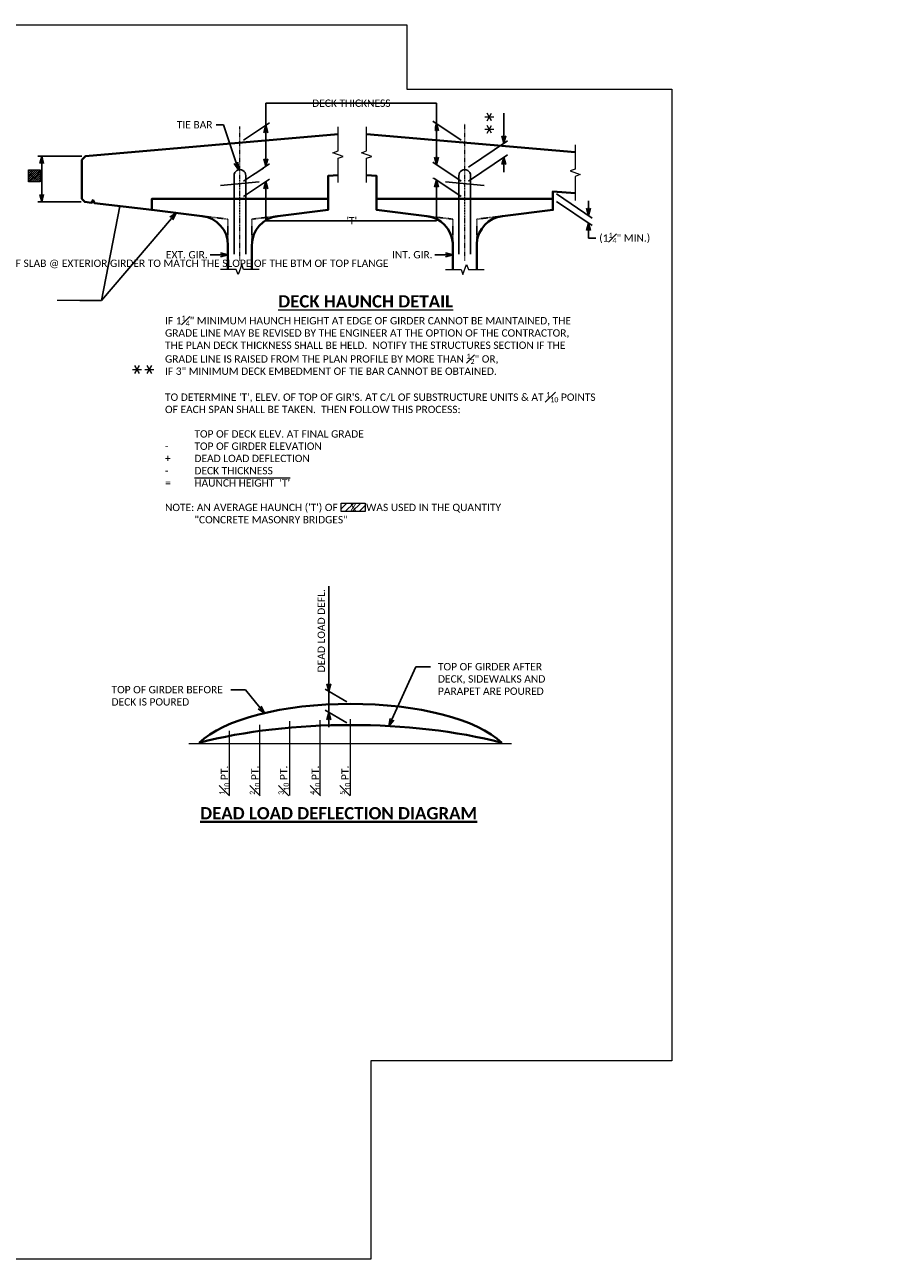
# Model space of a CAD drawing. Extents: x 23 to 1533, y 6 to 258.
# Tile 16 of 16: x 930 to 1109, y 6 to 258. Entities that reach past the tile are written whole.
import ezdxf
from ezdxf import colors
from ezdxf.entities.mleader import LeaderData, LeaderLine
from ezdxf.enums import TextEntityAlignment as Align
from ezdxf.math import Vec2, Vec3

# ---------------------------------------------------------------- set-up
doc = ezdxf.new("R2010")
doc.units = 0
doc.header["$MEASUREMENT"] = 0
doc.linetypes.add('Wisdot2', pattern=[0.125, 0.0625, -0.0625])
doc.linetypes.add('Wisdot4', pattern=[0.28125, 0.125, -0.0625, 0.03125, -0.0625])
for name, color, linetype, lineweight in [('B_ANNO_BREAK', 7, 'Continuous', 18), ('B_ANNO_DIM', 7, 'Continuous', 18), ('B_ANNO_SYMB', 7, 'Continuous', 18), ('B_ANNO_TEXT', 7, 'Continuous', 18), ('B_ANNO_TEXT_TITLE', 7, 'Continuous', 40), ('B_CNTR_GIRD', 2, 'Wisdot4', 18), ('B_CONC_DECK', 1, 'Continuous', 40), ('B_CONC_GIRD', 50, 'Continuous', 40), ('B_DETAIL_GHOST', 253, 'Continuous', 25), ('B_DETAIL_HIDDEN', 7, 'Wisdot2', 25), ('B_REBAR', 5, 'Continuous', 25)]:
    doc.layers.add(name, color=color, linetype=linetype, lineweight=lineweight)
doc.layers.add('B_ANNO_DESIGN_NOTES', color=1, linetype='Continuous', lineweight=18, true_color=0xff0000)
doc.layers.add('B_ANNO_NOPLOT', color=47, linetype='Continuous', lineweight=18, plot=False)
doc.styles.add('Annotative', font='calibri.ttf', dxfattribs={"height": 0.0625})
doc.styles.get("Standard").update_dxf_attribs({"font": 'calibri.ttf'})
doc.styles.add('Title', font='calibrib.ttf', dxfattribs={"height": 0.125})
doc.dimstyles.new('Annotative', dxfattribs={"dimscale": 0, "dimtxt": 0.0625, "dimasz": 0.0625, "dimexe": 0.03125, "dimexo": 0.03125, "dimgap": 0.03125, "dimtad": 1, "dimdec": 3, "dimzin": 3, "dimdsep": 46, "dimlunit": 4, "dimtxsty": 'Standard', "dimblk": 'OPEN30', "dimcen": 0.03125, "dimaunit": 1, "dimadec": 0, "dimazin": 3, "dimtfac": 0.75, "dimtdec": 3, "dimtofl": 0, "dimtmove": 0, "dimatfit": 3, "dimldrblk": 'OPEN30', "dimfxl": 1, "dimtfill": 1, "dimfrac": 1, "dimtolj": 1, "dimtzin": 0, "dimarcsym": 0})

# ---------------------------------------------------------------- blocks, each defined once
blk = doc.blocks.new('_Open30')
at = {"color": 0, "linetype": 'ByBlock', "lineweight": -2}
for p, q in [((-1, 0.27), (0, 0)), ((0, 0), (-1, -0.27)), ((0, 0), (-1, 0))]:
    blk.add_line(p, q, dxfattribs=at)
blk = doc.blocks.new('*D75')
at = {"layer": 'B_ANNO_DIM', "color": 0, "lineweight": -2, "transparency": 16777216}
for p, q in [((307.96, 137.43), (307.96, 115.95)), ((307.96, 117.45), (307.96, 118.95)), ((311.65, 113.81), (307.21, 116.39)), ((307.96, 115.95), (307.96, 111.63)), ((311.65, 109.49), (307.21, 112.06)), ((307.96, 110.13), (307.96, 108.63))]:
    blk.add_line(p, q, dxfattribs=at)
at = {"layer": 'Defpoints', "color": 0, "transparency": 16777216}
for p in [(307.96, 111.63), (312.4, 113.38), (312.4, 109.05)]:
    blk.add_point(p, dxfattribs=at)
at = {"layer": 'B_ANNO_DIM', "color": 0, "lineweight": -2, "transparency": 16777216, "xscale": 1.5, "yscale": 1.5, "zscale": 1.5}
for p, rotation in [((307.96, 115.95), 269.9999332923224), ((307.96, 111.63), 89.99993329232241)]:
    blk.add_blockref('_Open30', p, dxfattribs=dict(at, rotation=rotation))
at = {"layer": 'B_ANNO_DIM', "color": 0, "transparency": 16777216, "insert": (306.44, 128.29), "char_height": 1.5, "attachment_point": 5, "rotation": 89.9999, "style": 'Annotative', "bg_fill": 3, "box_fill_scale": 1.25, "bg_fill_color": 256, "bg_fill_true_color": 13158600, "bg_fill_transparency": 0}
blk.add_mtext('\\A1;DEAD LOAD DEFL.', dxfattribs=at)
blk = doc.blocks.new('SYMBOLS')
at = {"layer": 'B_ANNO_SYMB', "color": 0, "lineweight": -2}
for p, q in [((-1.73, -0.79), (-1.26, 0.02)), ((-1.26, -0.79), (-1.73, 0.02)), ((-1.97, -0.38), (-1.03, -0.38))]:
    blk.add_line(p, q, dxfattribs=at)
blk = doc.blocks.new('*D58')
at = {"layer": 'B_ANNO_DIM', "color": 0, "lineweight": -2, "transparency": 16777216}
for p, q in [((257.56, 225.17), (248.58, 225.17)), ((249.33, 217.33), (249.33, 223.67)), ((257.37, 215.83), (248.58, 215.83))]:
    blk.add_line(p, q, dxfattribs=at)
at = {"layer": 'Defpoints', "color": 0, "transparency": 16777216}
for p in [(249.33, 225.17), (258.31, 225.17), (258.12, 215.83)]:
    blk.add_point(p, dxfattribs=at)
at = {"layer": 'B_ANNO_DIM', "color": 0, "lineweight": -2, "transparency": 16777216, "xscale": 1.5, "yscale": 1.5, "zscale": 1.5}
for p, rotation in [((249.33, 225.17), 90), ((249.33, 215.83), 270)]:
    blk.add_blockref('_Open30', p, dxfattribs=dict(at, rotation=rotation))
at = {"layer": 'B_ANNO_DIM', "color": 0, "transparency": 16777216, "insert": (247.83, 220.5), "char_height": 1.5, "attachment_point": 5, "rotation": 90, "bg_fill": 3, "box_fill_scale": 1.25, "bg_fill_color": 256, "bg_fill_true_color": 13158600, "bg_fill_transparency": 0}
blk.add_mtext('\\A1;{\\C1; }', dxfattribs=at)
blk = doc.blocks.new('*D59')
at = {"layer": 'B_ANNO_DIM', "color": 0, "lineweight": -2, "transparency": 16777216}
for p, q in [((354.48, 217.47), (361.75, 212.54)), ((354.48, 215.93), (361.75, 211)), ((361, 214.55), (361, 216.05)), ((361, 210), (361, 208.5)), ((361, 208.46), (361, 208.5)), ((362.5, 208.46), (361, 208.46))]:
    blk.add_line(p, q, dxfattribs=at)
at = {"layer": 'Defpoints', "color": 0, "transparency": 16777216}
for p in [(353.73, 217.98), (353.73, 216.43), (361, 213.05)]:
    blk.add_point(p, dxfattribs=at)
at = {"layer": 'B_ANNO_DIM', "color": 0, "lineweight": -2, "transparency": 16777216, "xscale": 1.5, "yscale": 1.5, "zscale": 1.5, "rotation": 270}
blk.add_blockref('_Open30', (361, 213.05), dxfattribs=at)
at = {"layer": 'B_ANNO_DIM', "color": 0, "transparency": 16777216, "insert": (368.4, 208.46), "char_height": 1.5, "attachment_point": 5, "bg_fill": 3, "box_fill_scale": 1.25, "bg_fill_color": 256, "bg_fill_true_color": 13158600, "bg_fill_transparency": 0}
blk.add_mtext('\\A1;(1{\\H0.7x;\\S1#4;}" MIN.)', dxfattribs=at)
at = {"layer": 'B_ANNO_DIM', "color": 0, "lineweight": -2, "transparency": 16777216, "xscale": 1.5, "yscale": 1.5, "zscale": 1.5, "rotation": 90}
blk.add_blockref('_Open30', (361, 211.5), dxfattribs=at)
blk = doc.blocks.new('*D60')
at = {"layer": 'B_ANNO_DIM', "color": 0, "lineweight": -2, "transparency": 16777216}
for p, q in [((295.09, 224.6), (295.09, 226.1)), ((290.56, 220.06), (295.84, 223.6)), ((290.56, 216.94), (295.84, 220.48)), ((295.09, 218.47), (295.09, 216.97))]:
    blk.add_line(p, q, dxfattribs=at)
at = {"layer": 'Defpoints', "color": 0, "transparency": 16777216}
for p in [(289.81, 219.56), (289.81, 216.43)]:
    blk.add_point(p, dxfattribs=at)
at = {"layer": 'B_ANNO_DIM', "color": 0, "lineweight": -2, "transparency": 16777216, "xscale": 1.5, "yscale": 1.5, "zscale": 1.5}
for p, rotation in [((295.09, 223.1), 270), ((295.09, 219.97), 90)]:
    blk.add_blockref('_Open30', p, dxfattribs=dict(at, rotation=rotation))
at = {"layer": 'B_ANNO_DIM', "color": 0, "transparency": 16777216, "insert": (293.59, 221.54), "char_height": 1.5, "attachment_point": 5, "rotation": 90, "bg_fill": 3, "box_fill_scale": 1.25, "bg_fill_color": 256, "bg_fill_true_color": 13158600, "bg_fill_transparency": 0}
blk.add_mtext('\\A1;{\\C1; }', dxfattribs=at)
at = {"layer": 'Defpoints', "color": 0, "transparency": 16777216}
blk.add_point((295.09, 223.1), dxfattribs=at)
blk = doc.blocks.new('*D61')
at = {"layer": 'B_ANNO_DIM', "color": 0, "lineweight": -2, "transparency": 16777216}
for p, q in [((290.56, 228.43), (295.84, 231.97)), ((295.09, 229.96), (295.09, 224.6)), ((290.56, 220.06), (295.84, 223.6))]:
    blk.add_line(p, q, dxfattribs=at)
at = {"layer": 'Defpoints', "color": 0, "transparency": 16777216}
for p in [(289.81, 227.92), (295.09, 223.1), (289.81, 219.56)]:
    blk.add_point(p, dxfattribs=at)
at = {"layer": 'B_ANNO_DIM', "color": 0, "lineweight": -2, "transparency": 16777216, "xscale": 1.5, "yscale": 1.5, "zscale": 1.5}
for p, rotation in [((295.09, 231.46), 90), ((295.09, 223.1), 270)]:
    blk.add_blockref('_Open30', p, dxfattribs=dict(at, rotation=rotation))
at = {"layer": 'B_ANNO_DIM', "color": 0, "transparency": 16777216, "insert": (293.59, 230.01), "char_height": 1.5, "attachment_point": 5, "rotation": 90}
blk.add_mtext('\\A1;{\\C1; }', dxfattribs=at)
blk = doc.blocks.new('*D62')
at = {"layer": 'B_ANNO_DIM', "color": 0, "lineweight": -2, "transparency": 16777216}
for p, q in [((334.98, 228.43), (329.19, 232.31)), ((329.94, 230.31), (329.94, 224.94)), ((334.98, 220.06), (329.19, 223.94))]:
    blk.add_line(p, q, dxfattribs=at)
at = {"layer": 'Defpoints', "color": 0, "transparency": 16777216}
for p in [(335.73, 227.92), (329.94, 223.44), (335.73, 219.56)]:
    blk.add_point(p, dxfattribs=at)
at = {"layer": 'B_ANNO_DIM', "color": 0, "lineweight": -2, "transparency": 16777216, "xscale": 1.5, "yscale": 1.5, "zscale": 1.5}
for p, rotation in [((329.94, 231.81), 90), ((329.94, 223.44), 270)]:
    blk.add_blockref('_Open30', p, dxfattribs=dict(at, rotation=rotation))
at = {"layer": 'B_ANNO_DIM', "color": 0, "transparency": 16777216, "insert": (328.44, 230.01), "char_height": 1.5, "attachment_point": 5, "rotation": 90, "bg_fill": 3, "box_fill_scale": 1.25, "bg_fill_color": 256, "bg_fill_true_color": 13158600, "bg_fill_transparency": 0}
blk.add_mtext('\\A1;{\\C1; }', dxfattribs=at)
blk = doc.blocks.new('*D63')
at = {"layer": 'B_ANNO_DIM', "color": 0, "lineweight": -2, "transparency": 16777216}
for p, q in [((329.94, 224.94), (329.94, 226.44)), ((334.98, 220.06), (329.19, 223.94)), ((334.98, 216.94), (329.19, 220.82)), ((329.94, 218.82), (329.94, 217.32))]:
    blk.add_line(p, q, dxfattribs=at)
at = {"layer": 'Defpoints', "color": 0, "transparency": 16777216}
for p in [(335.73, 219.56), (335.73, 216.43)]:
    blk.add_point(p, dxfattribs=at)
at = {"layer": 'B_ANNO_DIM', "color": 0, "lineweight": -2, "transparency": 16777216, "xscale": 1.5, "yscale": 1.5, "zscale": 1.5}
for p, rotation in [((329.94, 223.44), 270), ((329.94, 220.32), 90)]:
    blk.add_blockref('_Open30', p, dxfattribs=dict(at, rotation=rotation))
at = {"layer": 'B_ANNO_DIM', "color": 0, "transparency": 16777216, "insert": (328.44, 221.88), "char_height": 1.5, "attachment_point": 5, "rotation": 90, "bg_fill": 3, "box_fill_scale": 1.25, "bg_fill_color": 256, "bg_fill_true_color": 13158600, "bg_fill_transparency": 0}
blk.add_mtext('\\A1;{\\C1; }', dxfattribs=at)
at = {"layer": 'Defpoints', "color": 0, "transparency": 16777216}
blk.add_point((329.94, 223.44), dxfattribs=at)
blk = doc.blocks.new('_None')
blk = doc.blocks.new('*D64')
at = {"layer": 'B_ANNO_DIM', "color": 0, "lineweight": -2, "transparency": 16777216}
for p, q in [((343.74, 229.29), (343.74, 233.92)), ((336.48, 222.92), (344.49, 228.29)), ((336.48, 220.06), (344.49, 225.44)), ((343.74, 223.43), (343.74, 221.93))]:
    blk.add_line(p, q, dxfattribs=at)
at = {"layer": 'Defpoints', "color": 0, "transparency": 16777216}
for p in [(343.74, 224.93), (335.73, 222.41, -0.84), (335.73, 219.56)]:
    blk.add_point(p, dxfattribs=at)
at = {"layer": 'B_ANNO_DIM', "color": 0, "lineweight": -2, "transparency": 16777216, "xscale": 1.5, "yscale": 1.5, "zscale": 1.5}
for p, rotation in [((343.74, 227.79), 270), ((343.74, 224.93), 90)]:
    blk.add_blockref('_Open30', p, dxfattribs=dict(at, rotation=rotation))
at = {"layer": 'B_ANNO_DIM', "color": 0, "transparency": 16777216, "insert": (342.24, 232.91), "char_height": 1.5, "attachment_point": 5, "rotation": 90, "bg_fill": 3, "box_fill_scale": 1.25, "bg_fill_color": 256, "bg_fill_true_color": 13158600, "bg_fill_transparency": 0}
blk.add_mtext('\\A1;{\\C1; }', dxfattribs=at)
blk = doc.blocks.new('INS_G82W_BASE2')
at = {"layer": 'B_ANNO_DESIGN_NOTES'}
h = blk.add_hatch(dxfattribs=at)
h.set_pattern_fill('ANSI31', color=256, scale=8)
h.set_pattern_definition([(45, (312.9622, 153.387), (-0.7071, 0.7071), [])])
h.paths.add_polyline_path([(310.5192, 154.3364), (315.4052, 154.3364), (315.4052, 152.6064), (310.5192, 152.6064)])
at = {"layer": 'B_ANNO_BREAK', "linetype": 'Continuous', "elevation": 0.8422, "flags": 128}
for points in [[(309.8473, 219.8067), (309.8473, 224.7409), (310.8776, 225.1159), (308.817, 225.8659), (309.8473, 226.2409), (309.8473, 231.175)], [(315.6942, 219.8067), (315.6942, 224.7409), (316.7245, 225.1159), (314.6639, 225.8659), (315.6942, 226.2409), (315.6942, 231.175)], [(293.7523, 202.0212), (290.5648, 202.0212), (290.1898, 203.0515), (289.4398, 200.9909), (289.0648, 202.0212), (285.8773, 202.0212)], [(331.7893, 202.0212), (334.9768, 202.0212), (335.3518, 200.9909), (336.1018, 203.0515), (336.4768, 202.0212), (339.6643, 202.0212)]]:
    blk.add_lwpolyline(points, dxfattribs=at)
at = {"layer": 'B_ANNO_DESIGN_NOTES', "elevation": 0.8422}
blk.add_lwpolyline([(310.5192, 154.3364), (315.4052, 154.3364), (315.4052, 152.6064), (310.5192, 152.6064)], close=True, dxfattribs=at)
at = {"layer": 'B_ANNO_DIM'}
for p, q in [((257.1062, 195.7154, 0.8422), (252.4838, 195.7154, 0.8422)), ((293.8536, 94.6991, 0.8422), (293.8536, 109.0604, 0.8422)), ((300.0363, 94.6991, 0.8422), (300.0363, 109.8337, 0.8422)), ((306.2189, 94.6991, 0.8422), (306.2189, 110.0272, 0.8422)), ((312.4008, 94.6991, 0.8422), (312.4008, 110.2436, 0.8422)), ((287.671, 94.6991, 0.8422), (287.671, 107.8454, 0.8422)), ((279.3606, 105.2486, 0.8422), (345.2796, 105.2486, 0.8422))]:
    blk.add_line(p, q, dxfattribs=at)
at = {"layer": 'B_CNTR_GIRD'}
for p, q in [((289.8148, 203.8889, 0.8422), (289.8148, 231.2696, 0.8422)), ((335.7268, 203.8889, 0.8422), (335.7268, 231.7616, 0.8422))]:
    blk.add_line(p, q, dxfattribs=at)
at = {"layer": 'B_CONC_DECK'}
blk.add_line((358.2608, 225.9526, 0.8422), (315.6942, 229.675, 0.8422), dxfattribs=at)
at = {"layer": 'B_CONC_DECK', "elevation": 0.8422, "flags": 128}
blk.add_lwpolyline([(309.8473, 229.675), (258.3148, 225.1685), (257.5648, 224.414), (257.5648, 216.4634), (258.1232, 215.8336), (259.5335, 215.6638), (259.8148, 216.1965), (260.096, 215.596), (271.8148, 214.1846)], dxfattribs=at)
at = {"layer": 'B_CONC_DECK', "elevation": 0.8422}
for points in [[(307.8148, 216.4346), (307.8148, 221.129), (309.8473, 221.3067)], [(317.7268, 216.4346), (317.7268, 221.129), (315.6942, 221.3067)], [(358.2608, 217.5851), (353.7268, 217.9815), (353.7268, 216.4346)]]:
    blk.add_lwpolyline(points, dxfattribs=at)
at = {"layer": 'B_CONC_GIRD', "elevation": 0.8422}
for points in [[(287.3773, 202.0212), (287.3773, 206.9846, 0.3793449), (282.0898, 212.9471), (271.8148, 214.1846), (271.8148, 216.4346), (307.8148, 216.4346), (307.8148, 214.1846), (297.5323, 212.9471, 0.37976153), (292.2523, 206.9846), (292.2523, 202.0212)], [(333.2893, 202.0212), (333.2893, 207.4766, 0.35380566), (328.0093, 212.9471), (317.7268, 214.1846), (317.7268, 216.4346), (353.7268, 216.4346), (353.7268, 214.1846), (343.4518, 212.9471, 0.35326922), (338.1643, 207.4766), (338.1643, 202.0212)]]:
    blk.add_lwpolyline(points, format="xyb", dxfattribs=at)
at = {"layer": 'B_CONC_GIRD'}
for centre, major_axis, start_param, end_param in [((312.4015, 100.9428, 0.8422), (-33.1563, 0), 3.5115546, 5.91322336), ((312.4015, 88.6544, 0.8422), (-54.3955, 0), 4.10795043, 5.31682758)]:
    blk.add_ellipse(centre, major_axis=major_axis, ratio=0.375, start_param=start_param, end_param=end_param, dxfattribs=at)
at = {"layer": 'B_DETAIL_GHOST'}
for p, q in [((285.8556, 219.2094, 0.8422), (293.7739, 219.9016, 0.8422)), ((339.6859, 219.2094, 0.8422), (331.7676, 219.9016, 0.8422))]:
    blk.add_line(p, q, dxfattribs=at)
at = {"layer": 'B_DETAIL_HIDDEN', "elevation": 0.8422}
for points in [[(282.0898, 212.9471), (287.3773, 212.3096), (287.3773, 207.2321)], [(297.5323, 212.9471), (292.2523, 212.3096), (292.2523, 207.2321)], [(328.0093, 212.9471), (333.2893, 212.3096), (333.2893, 207.2321)], [(343.4518, 212.9471), (338.1643, 212.3096), (338.1643, 207.2321)]]:
    blk.add_lwpolyline(points, dxfattribs=at)
at = {"layer": 'B_REBAR', "elevation": 0.8422}
for points in [[(291.0253, 205.1846), (291.0253, 221.2046, 1.00475882), (288.6163, 221.2046), (288.6163, 205.1846)], [(334.5283, 205.1846), (334.5283, 221.2046, -1.00475882), (336.9373, 221.2046), (336.9373, 205.1846)]]:
    blk.add_lwpolyline(points, format="xyb", dxfattribs=at)
at = {"layer": 'B_ANNO_SYMB', "xscale": 2, "yscale": 2, "zscale": 2}
for p in [(271.7966, 182.3687), (274.3214, 182.3687)]:
    blk.add_blockref('SYMBOLS', p, dxfattribs=at)
at = {"layer": 'B_ANNO_DIM', "char_height": 1.5, "attachment_point": 1, "rotation": 90, "line_spacing_factor": 0.8, "style": 'Annotative'}
for s, insert in [('\\A1;{\\H0.7x;\\S1#10;} PT.', (285.5978, 94.8052, 0.8422)), ('\\A1;{\\H0.7x;\\S2#10;} PT.', (291.8304, 94.8052, 0.8422)), ('\\A1;{\\H0.7x;\\S3#10;} PT.', (297.6876, 94.8052, 0.8422)), ('\\A1;{\\H0.7x;\\S4#10;} PT.', (304.1623, 94.8052, 0.8422)), ('\\A1;{\\H0.7x;\\S5#10;} PT.', (310.2283, 94.8052, 0.8422))]:
    blk.add_mtext(s, dxfattribs=dict(at, insert=insert))
at = {"layer": 'B_ANNO_TEXT', "insert": (315.4974, 194.2531, 0.8422), "char_height": 2.500126, "attachment_point": 8, "line_spacing_factor": 0.8, "style": 'Title'}
blk.add_mtext('{\\LDECK HAUNCH DETAIL}', dxfattribs=at)
at = {"layer": 'B_ANNO_TEXT', "insert": (274.5198, 192.6264, 0.8422), "char_height": 1.5, "width": 88.209653, "attachment_point": 1, "style": 'Annotative'}
blk.add_mtext('\\A1;IF 1{\\H0.7x;\\S1#4;}" MINIMUM HAUNCH HEIGHT AT EDGE OF GIRDER CANNOT BE MAINTAINED, THE\\PGRADE LINE MAY BE REVISED BY THE ENGINEER AT THE OPTION OF THE CONTRACTOR, \\PTHE PLAN DECK THICKNESS SHALL BE HELD.  NOTIFY THE STRUCTURES SECTION IF THE GRADE LINE IS RAISED FROM THE PLAN PROFILE BY MORE THAN {\\H0.7x;\\S1#2;}" OR,\\PIF 3" MINIMUM DECK EMBEDMENT OF TIE BAR CANNOT BE OBTAINED.\\P\\PTO DETERMINE \'T\', ELEV. OF TOP OF GIR\'S. AT C/L OF SUBSTRUCTURE UNITS & AT {\\H0.7x;\\S1#10;} POINTS OF EACH SPAN SHALL BE TAKEN.  THEN FOLLOW THIS PROCESS:\\P\\P^ITOP OF DECK ELEV. AT FINAL GRADE\\P-^ITOP OF GIRDER ELEVATION\\P+^IDEAD LOAD DEFLECTION\\P-^IDECK THICKNESS{\\L            }\\P=^I{\\OHAUNCH HEIGHT  \'T\'\\P}\\PNOTE: AN AVERAGE HAUNCH (\'T\') OF           WAS USED IN THE QUANTITY\\P^I"CONCRETE MASONRY BRIDGES"{\\L                                                                       }', dxfattribs=at)
at = {"layer": 'B_ANNO_TEXT', "style": 'Annotative'}
blk.add_attdef('HAU', text='', height=1.5, dxfattribs=at).set_placement((312.9622, 153.4714, 0.8422), align=Align.MIDDLE_CENTER)
at = {"layer": 'B_ANNO_TEXT_TITLE', "insert": (281.7012, 92.2979, 0.8422), "char_height": 2.499987, "attachment_point": 1, "line_spacing_factor": 0.8, "style": 'Title'}
blk.add_mtext('{\\LDEAD LOAD DEFLECTION DIAGRAM}', dxfattribs=at)
at = {"layer": 'B_ANNO_DIM'}
ml = blk.add_multileader_mtext('Standard', dxfattribs=at)
ml.set_content('TIE BAR', color=256)
ml.set_leader_properties()
ml.set_arrow_properties(name='OPEN30')
ml.build(insert=Vec2(0, 0))
ml.multileader.update_dxf_attribs({"dogleg_length": 0.0625, "arrow_head_size": 1.5, "scale": 24})
ctx = ml.context
ctx.base_point, ctx.scale, ctx.char_height, ctx.arrow_head_size, ctx.landing_gap_size, ctx.plane_origin = Vec3(276.1707, 231.581, 0.8422), 24, 1.5, 1.5, 0.75, Vec3(289.5112, 222.3745, 0.8422)
notes = []
notes.append((ctx, [(0, (1, 1, 0), (286.4353, 231.581, 0.8422), (-1, 0), 1.5, [(0, [(289.5112, 222.3745, 0.8422)], 0, [])])]))
ctx.mtext.insert, ctx.mtext.flow_direction = Vec3(276.9207, 232.3344, 0.8422), 5
ml = blk.add_multileader_mtext('Standard', dxfattribs=at)
ml.set_content('EXT. GIR.', color=256)
ml.set_leader_properties()
ml.set_arrow_properties(name='OPEN30')
ml.build(insert=Vec2(0, 0))
ml.multileader.update_dxf_attribs({"dogleg_length": 0.0625, "arrow_head_size": 1.5, "scale": 24})
ctx = ml.context
ctx.base_point, ctx.scale, ctx.char_height, ctx.arrow_head_size, ctx.landing_gap_size, ctx.plane_origin = Vec3(273.9562, 205.0402, 0.8422), 24, 1.5, 1.5, 0.75, Vec3(287.3773, 205.0402, 0.8422)
notes.append((ctx, [(0, (1, 1, 0), (284.1824, 205.0402, 0.8422), (-1, 0), 0.4704, [(0, [(287.3773, 205.0402, 0.8422)], 0, [])])]))
ctx.mtext.insert, ctx.mtext.flow_direction = Vec3(274.7062, 205.8006, 0.8422), 5
ml = blk.add_multileader_mtext('Standard', dxfattribs=at)
ml.set_content('INT. GIR.', color=256)
ml.set_leader_properties()
ml.set_arrow_properties(name='OPEN30')
ml.build(insert=Vec2(0, 0))
ml.multileader.update_dxf_attribs({"dogleg_length": 0.0625, "arrow_head_size": 1.5, "scale": 24})
ctx = ml.context
ctx.base_point, ctx.scale, ctx.char_height, ctx.arrow_head_size, ctx.landing_gap_size, ctx.plane_origin = Vec3(320.1278, 205.0402, 0.8422), 24, 1.5, 1.5, 0.75, Vec3(333.2893, 205.0402, 0.8422)
notes.append((ctx, [(0, (1, 1, 0), (330.0944, 205.0402, 0.8422), (-1, 0), 0.4704, [(0, [(333.2893, 205.0402, 0.8422)], 0, [])])]))
ctx.mtext.insert, ctx.mtext.flow_direction = Vec3(320.8778, 205.8006, 0.8422), 5
ml = blk.add_multileader_mtext('Standard', dxfattribs=at)
ml.set_content('ALL PATTERNS ARE SYM. ABOUT C/L GIRDER', color=256)
ml.set_leader_properties()
ml.set_arrow_properties(name='OPEN30')
ml.build(insert=Vec2(0, 0))
ml.multileader.update_dxf_attribs({"text_right_attachment_type": 3, "dogleg_length": 0.125, "arrow_head_size": 1.5, "scale": 24})
ctx = ml.context
ctx.base_point, ctx.scale, ctx.char_height, ctx.arrow_head_size, ctx.landing_gap_size, ctx.plane_origin = Vec3(156.1932, 188.6628, 0.8422), 24, 1.5, 1.5, 1.5, Vec3(189.5439, 185.9517, 0.8422)
ctx.right_attachment = 3
notes.append((ctx, [(0, (1, 1, 0), (183.815, 185.9517, 0.8422), (-1, 0), 1.2818, [(0, [(189.5439, 185.9517, 0.8422)], 0, [])])]))
ctx.mtext.insert, ctx.mtext.width, ctx.mtext.flow_direction = Vec3(157.6932, 189.5749, 0.8422), 23.354178, 5
ml = blk.add_multileader_mtext('Standard', dxfattribs=at)
ml.set_content('TOP OF GIRDER AFTER\\PDECK, SIDEWALKS AND\\PPARAPET ARE POURED', color=256)
ml.set_leader_properties()
ml.set_arrow_properties(name='OPEN30')
ml.build(insert=Vec2(0, 0))
ml.multileader.update_dxf_attribs({"dogleg_length": 0.125, "arrow_head_size": 1.5, "scale": 24})
ctx = ml.context
ctx.base_point, ctx.scale, ctx.char_height, ctx.arrow_head_size, ctx.landing_gap_size, ctx.plane_origin = Vec3(328.7575, 120.9527, 0.8422), 24, 1.5, 1.5, 1.5, Vec3(320.227, 108.8405, 0.8422)
notes.append((ctx, [(0, (1, 1, 0), (325.7575, 120.9527, 0.8422), (1, 0), 3, [(0, [(320.227, 108.8405, 0.8422)], 0, [])])]))
ctx.mtext.insert, ctx.mtext.flow_direction = Vec3(330.2575, 121.7137, 0.8422), 5
ml = blk.add_multileader_mtext('Standard', dxfattribs=at)
ml.set_content('TOP OF GIRDER BEFORE\\PDECK IS POURED', color=256)
ml.set_leader_properties()
ml.set_arrow_properties(name='OPEN30')
ml.build(insert=Vec2(0, 0))
ml.multileader.update_dxf_attribs({"dogleg_length": 0.125, "arrow_head_size": 1.5, "scale": 24})
ctx = ml.context
ctx.base_point, ctx.scale, ctx.char_height, ctx.arrow_head_size, ctx.landing_gap_size, ctx.plane_origin = Vec3(262.0924, 116.2642, 0.8422), 24, 1.5, 1.5, 1.5, Vec3(294.8109, 111.4823, 0.8422)
notes.append((ctx, [(0, (1, 1, 0), (290.927, 116.2642, 0.8422), (-1, 0), 3, [(0, [(294.8109, 111.4823, 0.8422)], 0, [])])]))
ctx.mtext.insert, ctx.mtext.flow_direction = Vec3(263.5924, 117.0251, 0.8422), 5
for ctx, leaders in notes:
    for number, flags, end, landing, length, lines in leaders:
        leader = LeaderData()
        leader.index, (leader.has_last_leader_line, leader.has_dogleg_vector, leader.attachment_direction) = number, flags
        leader.last_leader_point, leader.dogleg_vector, leader.dogleg_length = Vec3(end), Vec3(landing), length
        for number, points, colour, breaks in lines:
            line = LeaderLine()
            line.index, line.vertices, line.color, line.breaks = number, Vec3.list(points), colors.encode_raw_color(colour), breaks
            leader.lines.append(line)
        ctx.leaders.append(leader)
dim = blk.add_linear_dim(base=(307.963, 111.628, 0.8422), p1=(312.4015, 113.3764, 0.8422), p2=(312.4015, 109.0527, 0.8422), angle=89.999933, text='DEAD LOAD DEFL.', dimstyle='Annotative', override={"dimtxsty": 'Annotative'}, dxfattribs=at)
dim.commit()
dim.dimension.update_dxf_attribs({"geometry": '*D75', "text_midpoint": (307.963, 128.2866, 0.8422), "dimtype": 128})
at = {"layer": 'B_ANNO_NOPLOT', "flags": 128}
blk.add_lwpolyline([(0, 252), (323.9277, 252), (323.9277, 238.8552), (378, 238.8552), (378, 40.4996), (316.5708, 40.4996), (316.5708, 0), (0, 0), (0, 252)], dxfattribs=at)
at = {"layer": 'B_ANNO_DIM'}
dim = blk.add_linear_dim(base=(329.9383, 223.4381, 0.8422), p1=(335.7268, 227.9232, 0.8422), p2=(335.7268, 219.5555, 0.8422), angle=270, text='{\\C1; }', dimstyle='Annotative', dxfattribs=at)
dim.commit()
dim.dimension.update_dxf_attribs({"geometry": '*D62', "text_midpoint": (329.9383, 230.0101, 0.8422), "dimtype": 128})
for base, p1, p2, angle, picture, middle in [((249.3337, 225.1685, 0.8422), (258.1232, 215.8336, 0.8422), (258.3148, 225.1685, 0.8422), 270, '*D58', (247.8337, 220.5011, 0.8422)), ((295.0927, 223.0956, 0.8422), (289.8148, 216.4346, 0.8422), (289.8148, 219.5555, 0.8422), 90, '*D60', (293.5927, 221.5352, 0.8422))]:
    dim = blk.add_linear_dim(base=base, p1=p1, p2=p2, angle=angle, text='{\\C1; }', dimstyle='Annotative', dxfattribs=at)
    dim.commit()
    dim.dimension.update_dxf_attribs({"geometry": picture, "text_midpoint": middle})
at = {"layer": 'B_ANNO_DESIGN_NOTES'}
h = blk.add_hatch(dxfattribs=at)
h.set_pattern_fill('ANSI31', color=256, scale=2.3)
h.set_pattern_definition([(45, (247.8098, 221.15747), (-0.203293, 0.203293), [])])
h.paths.add_polyline_path([(246.62, 222.4067), (248.9996, 222.4067), (248.9996, 219.9082), (246.62, 219.9082)])
blk.add_lwpolyline([(246.62, 222.4067), (248.9996, 222.4067), (248.9996, 219.9082), (246.62, 219.9082)], close=True, dxfattribs=at)
at = {"layer": 'B_ANNO_DIM', "style": 'Annotative'}
blk.add_attdef('X"', (248.5951, 220.1495, 0.8422), '', height=1.5, rotation=90, dxfattribs=at)
at = {"layer": 'B_ANNO_DIM'}
dim = blk.add_linear_dim(base=(295.0927, 223.0956, 0.8422), p1=(289.8148, 227.9232, 0.8422), p2=(289.8148, 219.5555, 0.8422), angle=270, text='{\\C1; }', dimstyle='Annotative', override={"dimtfill": 0}, dxfattribs=at)
dim.commit()
dim.dimension.update_dxf_attribs({"geometry": '*D61', "text_midpoint": (295.0927, 230.0101, 0.8422), "dimtype": 128})
dim = blk.add_linear_dim(base=(329.9383, 223.4381, 0.8422), p1=(335.7268, 216.4346, 0.8422), p2=(335.7268, 219.5555, 0.8422), angle=90, text='{\\C1; }', dimstyle='Annotative', dxfattribs=at)
dim.commit()
dim.dimension.update_dxf_attribs({"geometry": '*D63', "text_midpoint": (328.4383, 221.8777, 0.8422)})
ml = blk.add_multileader_mtext('Standard', dxfattribs=at)
ml.set_content('DECK THICKNESS', color=256)
ml.set_leader_properties()
ml.set_arrow_properties(name='NONE')
ml.build(insert=Vec2(0, 0))
ml.multileader.update_dxf_attribs({"dogleg_length": 0.125, "arrow_head_size": 1.5, "scale": 24})
ctx = ml.context
ctx.base_point, ctx.scale, ctx.char_height, ctx.arrow_head_size, ctx.landing_gap_size, ctx.plane_origin = Vec3(303.0638, 235.9672, 0.8422), 24, 1.5, 1.5, 1.5, Vec3(290.1216, 231.4634, 0.8422)
notes = []
notes.append((ctx, [(1, (1, 1, 0), (324.9672, 235.9672, 0.8422), (-1, 0), 3, [(0, [(295.0927, 231.4634, 0.8422), (295.0927, 235.9672, 0.8422)], 0, []), (1, [(329.9383, 231.8058, 0.8422), (329.9383, 235.9672, 0.8422), (324.9672, 235.9672, 0.8422)], 0, [])])]))
ctx.mtext.insert, ctx.mtext.flow_direction = Vec3(304.5638, 236.7281, 0.8422), 5
ml = blk.add_multileader_mtext('Standard', dxfattribs=at)
ml.set_content('SLOPE BTM OF SLAB @ EXTERIOR GIRDER TO MATCH THE SLOPE OF THE BTM OF TOP FLANGE', color=256)
ml.set_leader_properties()
ml.set_arrow_properties(name='OPEN30')
ml.build(insert=Vec2(0, 0))
ml.multileader.update_dxf_attribs({"text_right_attachment_type": 3, "dogleg_length": 0.0625, "arrow_head_size": 1.5, "scale": 24})
ctx = ml.context
ctx.base_point, ctx.scale, ctx.char_height, ctx.arrow_head_size, ctx.landing_gap_size, ctx.plane_origin = Vec3(230.2966, 203.2904, 0.8422), 24, 1.5, 1.5, 0.75, Vec3(276.8147, 213.5825, 0.8422)
ctx.right_attachment = 3
notes.append((ctx, [(0, (1, 1, 0), (258.6062, 195.7154, 0.8422), (-1, 0), 1.5, [(1, [(276.8147, 213.5825, 0.8422), (261.568, 195.7154, 0.8422), (265.3237, 214.9664, 0.8422), (261.568, 195.7154, 0.8422)], 0, [])])]))
ctx.mtext.insert, ctx.mtext.width, ctx.mtext.flow_direction = Vec3(231.0466, 204.0513, 0.8422), 25.728775, 5
for ctx, leaders in notes:
    for number, flags, end, landing, length, lines in leaders:
        leader = LeaderData()
        leader.index, (leader.has_last_leader_line, leader.has_dogleg_vector, leader.attachment_direction) = number, flags
        leader.last_leader_point, leader.dogleg_vector, leader.dogleg_length = Vec3(end), Vec3(landing), length
        for number, points, colour, breaks in lines:
            line = LeaderLine()
            line.index, line.vertices, line.color, line.breaks = number, Vec3.list(points), colors.encode_raw_color(colour), breaks
            leader.lines.append(line)
        ctx.leaders.append(leader)
dim = blk.add_linear_dim(base=(343.7446, 224.9334, 1.6845), p1=(335.7328, 222.4149, 0.8422), p2=(335.7268, 219.5555, 1.6845), angle=90, text='{\\C1; }', dimstyle='Annotative', dxfattribs=at)
dim.commit()
dim.dimension.update_dxf_attribs({"geometry": '*D64', "text_midpoint": (343.7446, 232.9062, 1.6845), "dimtype": 128})
dim = blk.add_linear_dim(base=(360.9972, 213.0515, 0.8422), p1=(353.7268, 216.4346, 0.8422), p2=(353.7268, 217.9815, 0.8422), angle=90, text='(1{\\H0.7x;\\S1#4;}" MIN.)', dimstyle='Annotative', dxfattribs=at)
dim.commit()
dim.dimension.update_dxf_attribs({"geometry": '*D59', "text_midpoint": (363.0889, 208.4578, 0.8422), "dimtype": 128, "text_rotation": 180})
ml = blk.add_multileader_mtext('Standard', dxfattribs=at)
ml.set_content("'T'", color=256)
ml.set_leader_properties()
ml.set_arrow_properties(name='NONE')
ml.build(insert=Vec2(0, 0))
ml.multileader.update_dxf_attribs({"dogleg_length": 0.125, "arrow_head_size": 1.5, "scale": 24})
ctx = ml.context
ctx.base_point, ctx.scale, ctx.char_height, ctx.arrow_head_size, ctx.landing_gap_size, ctx.plane_origin = Vec3(310.0786, 211.9664, 0.8422), 24, 1.5, 1.5, 1.5, Vec3(297.1364, 216.4701, 0.8422)
notes = []
notes.append((ctx, [(1, (1, 1, 0), (317.9524, 211.9664, 0.8422), (-1, 0), 3, [(0, [(295.0927, 216.9748, 0.8422), (295.0927, 211.9664, 0.8422)], 0, []), (1, [(329.9383, 217.3173, 0.8422), (329.9383, 211.9664, 0.8422)], 0, [])])]))
ctx.mtext.insert, ctx.mtext.flow_direction = Vec3(311.5786, 212.7198, 0.8422), 5
for ctx, leaders in notes:
    for number, flags, end, landing, length, lines in leaders:
        leader = LeaderData()
        leader.index, (leader.has_last_leader_line, leader.has_dogleg_vector, leader.attachment_direction) = number, flags
        leader.last_leader_point, leader.dogleg_vector, leader.dogleg_length = Vec3(end), Vec3(landing), length
        for number, points, colour, breaks in lines:
            line = LeaderLine()
            line.index, line.vertices, line.color, line.breaks = number, Vec3.list(points), colors.encode_raw_color(colour), breaks
            leader.lines.append(line)
        ctx.leaders.append(leader)
at = {"layer": 'B_ANNO_BREAK', "linetype": 'Continuous', "elevation": 0.8422, "flags": 128}
blk.add_lwpolyline([(358.2608, 227.4526), (358.2608, 222.5188), (357.2305, 222.1438), (359.2911, 221.3938), (358.2608, 221.0188), (358.2608, 216.0851)], dxfattribs=at)
at = {"layer": 'B_ANNO_SYMB', "xscale": 2, "yscale": 2, "zscale": 2}
for p in [(343.7446, 233.9233, 3.369), (343.7446, 231.4062, 3.369)]:
    blk.add_blockref('SYMBOLS', p, dxfattribs=at)

msp = doc.modelspace()

# ---------------------------------------------------------------- block references
msp.add_blockref('INS_G82W_BASE2', (684.25, 6)).add_auto_attribs({'HAU': 'X', 'X"': 'X"'})

doc.saveas('drawing.dxf')
